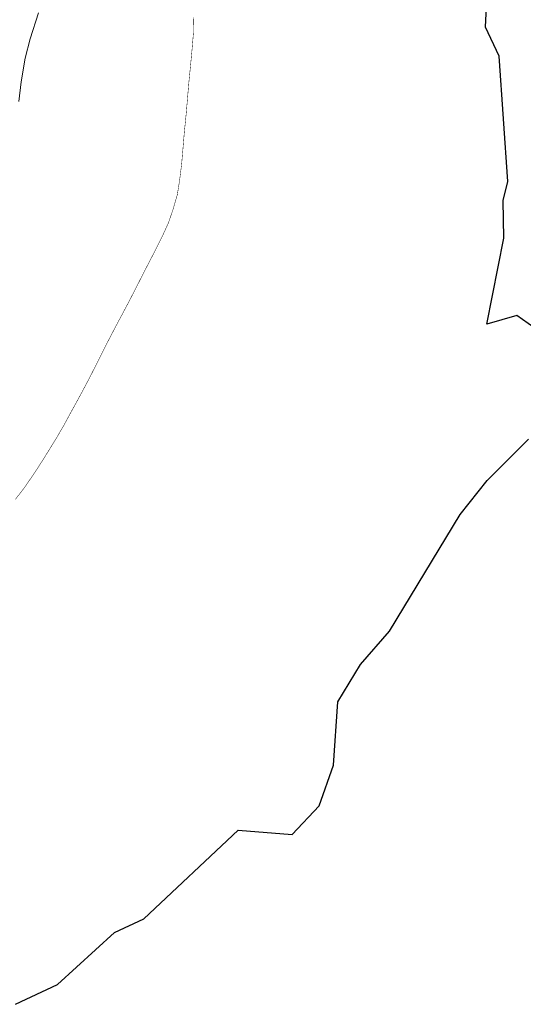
# Model space of a CAD drawing. Header units: metres. Extents: x 347609 to 404409, y 8548087 to 8605413.
# Tile 22 of 46: x 374384 to 374923, y 8561849 to 8562902. Entities that reach past the tile are written whole.
import ezdxf

# ---------------------------------------------------------------- set-up
doc = ezdxf.new("R2010")
doc.units = ezdxf.units.M
doc.layers.add('01. RIO', color=7, linetype='Continuous', lineweight=5, true_color=0x2776bb)
doc.layers.add('Red vial nacional', color=242, linetype='Continuous', lineweight=40)
doc.layers.add('ZR_LIMA_PSAD56_A_WGS84', color=210, linetype='Continuous')

# ---------------------------------------------------------------- blocks, each defined once
blk = doc.blocks.new('REIORORI')
at = {"layer": '01. RIO', "color": 152, "lineweight": 15, "true_color": 0x2776bb, "flags": 128}
blk.add_lwpolyline([(374383.4, 8562814.2), (374385.8, 8562835), (374390.3, 8562860.5), (374395.6, 8562881.3), (374404.4, 8562909)], dxfattribs=at)

msp = doc.modelspace()

# ---------------------------------------------------------------- linework, layer by layer
at = {"layer": 'Red vial nacional', "transparency": 33554623, "const_width": 0.5}
msp.add_lwpolyline([(374379.9, 8562388.8), (374389.5, 8562401.3), (374398.7, 8562414.7), (374407.6, 8562428.3), (374416, 8562441.8), (374424.1, 8562455), (374431.6, 8562467.9), (374438.3, 8562480.3), (374445.1, 8562492.6), (374451.9, 8562505.2), (374458.9, 8562518.4), (374465.7, 8562531.8), (374472.3, 8562544.9), (374479, 8562558.2), (374486, 8562571.7), (374493.3, 8562585.4), (374500.7, 8562599.3), (374508, 8562613.5), (374515.3, 8562627.9), (374522.7, 8562642.3), (374530, 8562656.4), (374536.9, 8562670.2), (374543.2, 8562684.1), (374548.1, 8562698.3), (374552.8, 8562714.4), (374555.3, 8562730.1), (374557.4, 8562747), (374558.9, 8562764.5), (374560.4, 8562782.4), (374562.3, 8562801), (374563.8, 8562818.7), (374565.3, 8562836.1), (374567, 8562853.2), (374568.6, 8562870.2), (374570, 8562887.2), (374570.4, 8562904.3)], dxfattribs=at)
at = {"layer": 'ZR_LIMA_PSAD56_A_WGS84', "linetype": 'Continuous', "lineweight": 30, "flags": 128}
for points in [[(374939.8, 8562568.1), (374915.7, 8562585.1), (374883.6, 8562576.1), (374901.9, 8562667.9), (374901.1, 8562708.1), (374906.1, 8562728.4), (374896.9, 8562862.7), (374882, 8562893.5), (374885.8, 8562967.5)], [(374379.8, 8561848.6), (374424.9, 8561869.8), (374485.8, 8561925.4), (374516.9, 8561940), (374618, 8562034.7), (374675.6, 8562030.2), (374704.5, 8562060.7), (374719.8, 8562104.2), (374724.4, 8562172.2), (374748.5, 8562212), (374779.4, 8562247.7), (374855.1, 8562372.4), (374883.9, 8562408.9), (374928.1, 8562453.1)]]:
    msp.add_lwpolyline(points, dxfattribs=at)

# ---------------------------------------------------------------- block references
msp.add_blockref('REIORORI', (0, 0))

doc.saveas('drawing.dxf')
